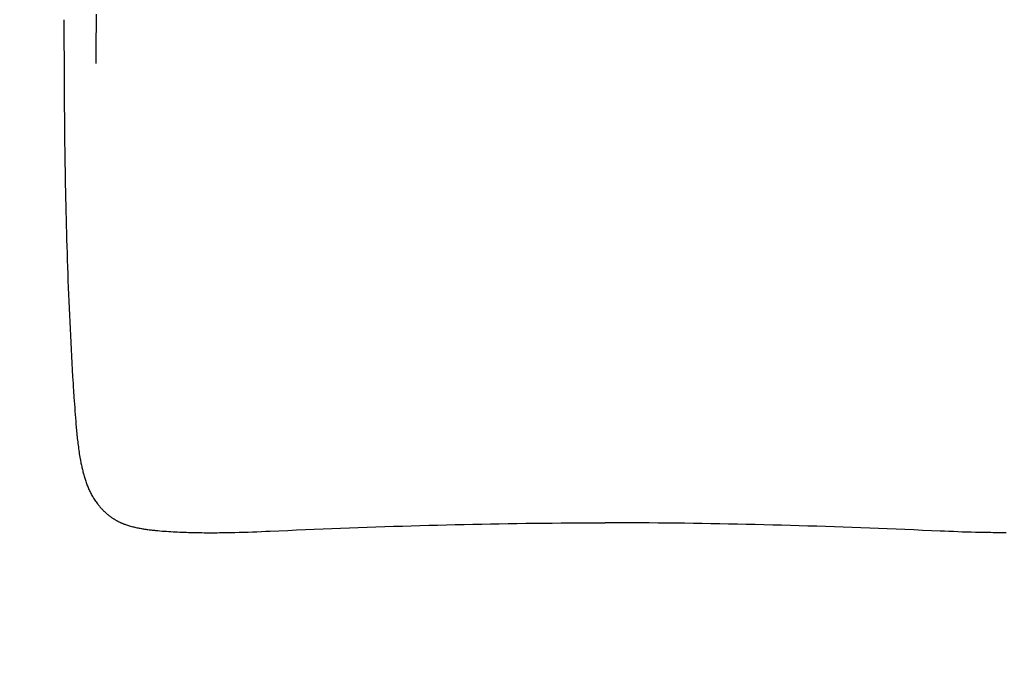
# Model space of a CAD drawing. Header units: millimetres. Extents: x -6792 to 22441, y -13430 to 4653.
# Tile 13 of 256: x -5652 to -5602, y -8002 to -7969. Entities that reach past the tile are written whole.
import ezdxf
from ezdxf import colors
from ezdxf.entities.mleader import LeaderData, LeaderLine
from ezdxf.math import Vec2, Vec3

# ---------------------------------------------------------------- set-up
doc = ezdxf.new("R2010")
doc.units = ezdxf.units.MM
doc.layers.add('_A_OPIS', color=253, linetype='Continuous', lineweight=9)
doc.layers.add('Wyposazenie Wew - Urzadzenia Sanitarne', color=6, linetype='Continuous')
doc.styles.get("Standard").update_dxf_attribs({"font": 'arial.ttf'})

# ---------------------------------------------------------------- blocks, each defined once
blk = doc.blocks.new('Umywalka KOŁO_bez barier')
at = {"linetype": 'Continuous'}
for points in [[(-25.878, -28.631), (-25.884, -29.257), (-25.891, -29.884), (-25.897, -30.511), (-25.902, -31.138)], [(-27.514, -28.919), (-27.514, -29.268), (-27.514, -29.617), (-27.514, -29.967), (-27.513, -30.316), (-27.512, -30.665), (-27.511, -31.014), (-27.51, -31.364), (-27.509, -31.713), (-27.507, -32.062), (-27.505, -32.412), (-27.503, -32.761), (-27.5, -33.11), (-27.497, -33.459), (-27.494, -33.809), (-27.491, -34.158), (-27.487, -34.507), (-27.483, -34.857), (-27.479, -35.206), (-27.474, -35.555), (-27.469, -35.904), (-27.463, -36.254), (-27.458, -36.603), (-27.452, -36.952), (-27.445, -37.301), (-27.438, -37.651), (-27.431, -38), (-27.423, -38.349), (-27.415, -38.698), (-27.407, -39.047), (-27.398, -39.397), (-27.389, -39.746), (-27.379, -40.095), (-27.368, -40.444), (-27.358, -40.793), (-27.346, -41.142), (-27.335, -41.491), (-27.323, -41.841), (-27.31, -42.19), (-27.297, -42.539), (-27.283, -42.888), (-27.269, -43.237), (-27.254, -43.586), (-27.238, -43.935), (-27.222, -44.284), (-27.206, -44.632), (-27.189, -44.981), (-27.171, -45.33), (-27.152, -45.679), (-27.133, -46.028), (-27.114, -46.377), (-27.093, -46.725), (-27.072, -47.074), (-27.061, -47.248), (-27.05, -47.423), (-27.039, -47.597), (-27.028, -47.771), (-27.005, -48.12), (-26.981, -48.468), (-26.969, -48.642), (-26.956, -48.817), (-26.944, -48.991), (-26.93, -49.165), (-26.917, -49.339), (-26.91, -49.426), (-26.903, -49.513), (-26.895, -49.6), (-26.888, -49.687), (-26.88, -49.774), (-26.872, -49.861), (-26.863, -49.948), (-26.855, -50.035), (-26.846, -50.122), (-26.836, -50.208), (-26.826, -50.295), (-26.816, -50.382), (-26.806, -50.469), (-26.795, -50.555), (-26.783, -50.642), (-26.772, -50.728), (-26.759, -50.815), (-26.746, -50.901), (-26.733, -50.988), (-26.719, -51.074), (-26.704, -51.16), (-26.689, -51.246), (-26.679, -51.301), (-26.669, -51.356), (-26.659, -51.411), (-26.648, -51.466), (-26.637, -51.521), (-26.625, -51.576), (-26.613, -51.631), (-26.601, -51.686), (-26.589, -51.74), (-26.576, -51.795), (-26.563, -51.849), (-26.549, -51.904), (-26.536, -51.958), (-26.521, -52.012), (-26.506, -52.066), (-26.491, -52.12), (-26.475, -52.174), (-26.459, -52.228), (-26.442, -52.281), (-26.425, -52.334), (-26.407, -52.388), (-26.388, -52.441), (-26.369, -52.493), (-26.35, -52.546), (-26.329, -52.598), (-26.308, -52.65), (-26.287, -52.702), (-26.264, -52.753), (-26.242, -52.804), (-26.218, -52.855), (-26.194, -52.906), (-26.169, -52.956), (-26.143, -53.006), (-26.117, -53.055), (-26.089, -53.105), (-26.062, -53.154), (-26.033, -53.202), (-26.004, -53.25), (-25.974, -53.298), (-25.943, -53.345), (-25.912, -53.391), (-25.88, -53.437), (-25.847, -53.483), (-25.813, -53.528), (-25.779, -53.573), (-25.762, -53.595), (-25.744, -53.617), (-25.726, -53.638), (-25.708, -53.66), (-25.69, -53.681), (-25.672, -53.703), (-25.654, -53.724), (-25.635, -53.745), (-25.616, -53.766), (-25.597, -53.786), (-25.578, -53.807), (-25.558, -53.827), (-25.539, -53.847), (-25.519, -53.867), (-25.499, -53.887), (-25.479, -53.906), (-25.459, -53.926), (-25.439, -53.945), (-25.418, -53.964), (-25.397, -53.983), (-25.376, -54.002), (-25.355, -54.02), (-25.334, -54.039), (-25.313, -54.057), (-25.291, -54.075), (-25.269, -54.092), (-25.248, -54.11), (-25.226, -54.127), (-25.203, -54.144), (-25.181, -54.161), (-25.158, -54.178), (-25.136, -54.195), (-25.113, -54.211), (-25.09, -54.227), (-25.067, -54.243), (-25.044, -54.258), (-25.02, -54.274), (-24.997, -54.289), (-24.973, -54.304), (-24.949, -54.319), (-24.925, -54.333), (-24.901, -54.348), (-24.877, -54.362), (-24.852, -54.375), (-24.828, -54.389), (-24.803, -54.402), (-24.778, -54.415), (-24.753, -54.428), (-24.728, -54.441), (-24.703, -54.453), (-24.678, -54.465), (-24.652, -54.477), (-24.627, -54.489), (-24.601, -54.5), (-24.575, -54.511), (-24.549, -54.522), (-24.524, -54.533), (-24.497, -54.543), (-24.471, -54.554), (-24.445, -54.563), (-24.419, -54.573), (-24.392, -54.583), (-24.339, -54.601), (-24.286, -54.619), (-24.233, -54.635), (-24.179, -54.651), (-24.125, -54.667), (-24.071, -54.681), (-24.017, -54.696), (-23.962, -54.709), (-23.908, -54.722), (-23.853, -54.734), (-23.798, -54.746), (-23.743, -54.757), (-23.688, -54.768), (-23.633, -54.779), (-23.578, -54.789), (-23.523, -54.798), (-23.467, -54.807), (-23.412, -54.816), (-23.357, -54.825), (-23.301, -54.833), (-23.246, -54.841), (-23.19, -54.848), (-23.135, -54.855), (-23.079, -54.862), (-23.023, -54.868), (-22.967, -54.875), (-22.912, -54.88), (-22.856, -54.886), (-22.744, -54.897), (-22.633, -54.907), (-22.521, -54.916), (-22.409, -54.924), (-22.297, -54.932), (-22.186, -54.939), (-22.074, -54.946), (-21.962, -54.952), (-21.85, -54.958), (-21.738, -54.964), (-21.626, -54.969), (-21.514, -54.974), (-21.402, -54.978), (-21.29, -54.982), (-21.178, -54.986), (-21.066, -54.989), (-20.954, -54.992), (-20.842, -54.994), (-20.729, -54.996), (-20.617, -54.998), (-20.505, -54.999), (-20.393, -55), (-20.281, -55.001), (-20.169, -55.002), (-20.057, -55.002), (-19.945, -55.002), (-19.833, -55.001), (-19.721, -55), (-19.608, -54.999), (-19.496, -54.998), (-19.384, -54.997), (-19.272, -54.995), (-19.048, -54.991), (-18.824, -54.986), (-18.6, -54.98), (-18.376, -54.973), (-18.152, -54.966), (-17.928, -54.958), (-17.704, -54.95), (-17.479, -54.941), (-17.255, -54.932), (-17.031, -54.923), (-16.584, -54.903), (-16.136, -54.883), (-15.688, -54.863), (-15.24, -54.844), (-14.792, -54.825), (-14.344, -54.806), (-13.896, -54.788), (-13.448, -54.771), (-12.999, -54.754), (-12.551, -54.737), (-12.103, -54.721), (-11.655, -54.706), (-11.207, -54.691), (-10.759, -54.676), (-10.311, -54.662), (-9.862, -54.649), (-9.414, -54.636), (-8.966, -54.624), (-8.518, -54.612), (-8.07, -54.601), (-7.621, -54.59), (-7.173, -54.58), (-6.725, -54.57), (-6.276, -54.561), (-5.828, -54.553), (-5.38, -54.545), (-4.931, -54.538), (-4.483, -54.531), (-4.035, -54.525), (-3.586, -54.52), (-3.138, -54.515), (-2.69, -54.511), (-2.241, -54.507), (-1.793, -54.504), (-1.345, -54.502), (-0.896, -54.501), (-0.448, -54.5), (0.001, -54.499), (0.002, -54.499)], [(20.395, -55), (20.282, -55.001), (20.17, -55.001), (20.058, -55.001), (19.946, -55.001), (19.834, -55.001), (19.722, -55), (19.61, -54.999), (19.498, -54.998), (19.386, -54.996), (19.274, -54.994), (19.049, -54.99), (18.825, -54.985), (18.601, -54.979), (18.377, -54.973), (18.153, -54.966), (17.929, -54.958), (17.705, -54.949), (17.481, -54.941), (17.257, -54.932), (17.033, -54.922), (16.585, -54.903), (16.137, -54.883), (15.689, -54.863), (15.241, -54.843), (14.793, -54.824), (14.345, -54.806), (13.897, -54.788), (13.449, -54.771), (13.001, -54.754), (12.553, -54.737), (12.105, -54.721), (11.657, -54.706), (11.208, -54.691), (10.76, -54.676), (10.312, -54.662), (9.864, -54.649), (9.416, -54.636), (8.967, -54.624), (8.519, -54.612), (8.071, -54.601), (7.623, -54.59), (7.174, -54.58), (6.726, -54.57), (6.278, -54.561), (5.829, -54.553), (5.381, -54.545), (4.933, -54.538), (4.484, -54.531), (4.036, -54.525), (3.588, -54.52), (3.139, -54.515), (2.691, -54.511), (2.243, -54.507), (1.794, -54.504), (1.346, -54.502), (0.897, -54.501), (0.449, -54.5), (0.001, -54.499)], [(0.001, -54.5), (0.002, -54.5)]]:
    blk.add_lwpolyline(points, dxfattribs=at)
blk = doc.blocks.new('_Dot')
at = {"color": 0, "linetype": 'ByBlock', "lineweight": -2}
blk.add_line((-0.5, 0), (-1, 0), dxfattribs=at)
at = {"color": 0, "linetype": 'ByBlock', "const_width": 0.5}
blk.add_lwpolyline([(-0.25, 0, 1), (0.25, 0, 1)], format="xyb", close=True, dxfattribs=at)

msp = doc.modelspace()

# ---------------------------------------------------------------- block references
at = {"layer": 'Wyposazenie Wew - Urzadzenia Sanitarne'}
msp.add_blockref('Umywalka KOŁO_bez barier', (-5622.09, -7940.47), dxfattribs=at)

# ---------------------------------------------------------------- leaders
at = {"layer": '_A_OPIS', "linetype": 'ByBlock'}
ml = msp.add_multileader_mtext('Standard', dxfattribs=at)
ml.set_content('COKOLIKI PRZYŚCIENNE O WYS. OK. 7-8 CM\\PZ PŁYTEK FORMATU 60X120CM CIĘTYCH\\PWZDŁUŻ NA 7-8 NP. OPTIMUM GRAND\\PCOLOURS GRAPHITE MAT FUGA 2 MM\\PO KOLORZE ZBLIŻONYM DO\\PPŁYTKI (GRAFIT)', color=256)
ml.set_leader_properties(color=256, linetype='ByLayer', lineweight=-1)
ml.set_arrow_properties(name='DOT')
ml.build(insert=Vec2(0, 0))
ml.multileader.update_dxf_attribs({"text_left_attachment_type": 6, "text_right_attachment_type": 5, "dogleg_length": 3, "arrow_head_size": 6})
ctx = ml.context
ctx.base_point, ctx.char_height, ctx.arrow_head_size, ctx.plane_origin, ctx.plane_x_axis, ctx.plane_y_axis = Vec3(-5565.753, -7773.837), 5, 6, Vec3(-5724.826, -8322.544), Vec3(-1, 0.00063), Vec3(-0.00063, -1)
ctx.left_attachment, ctx.right_attachment = 6, 5
notes = []
notes.append((ctx, [(0, (1, 1, 0), (-5724.518, -7828.12), (1, -0.00063), 5.014, [(0, [(-5724.458, -7738.784)], 0, [])])]))
ctx.mtext.insert, ctx.mtext.text_direction, ctx.mtext.rotation, ctx.mtext.line_spacing_factor, ctx.mtext.flow_direction = Vec3(-5717.466, -7767.272), Vec3(1, -0.00063), 6.282556, 1.2, 5
ml = msp.add_multileader_mtext('Standard', dxfattribs=at)
ml.set_content('COKOLIKI PRZYŚCIENNE O WYS. OK. 7-8 CM\\PZ PŁYTEK FORMATU 60X120CM CIĘTYCH\\PWZDŁUŻ NA 7-8 NP. OPTIMUM GRAND\\PCOLOURS GRAPHITE MAT FUGA 2 MM\\PO KOLORZE ZBLIŻONYM DO\\PPŁYTKI (GRAFIT)', color=256)
ml.set_leader_properties(color=256, linetype='ByLayer', lineweight=-1)
ml.set_arrow_properties(name='DOT')
ml.build(insert=Vec2(0, 0))
ml.multileader.update_dxf_attribs({"text_left_attachment_type": 6, "text_right_attachment_type": 5, "dogleg_length": 3, "arrow_head_size": 6})
ctx = ml.context
ctx.base_point, ctx.char_height, ctx.arrow_head_size, ctx.plane_origin, ctx.plane_x_axis, ctx.plane_y_axis = Vec3(-5380.76, -7980.558), 5, 6, Vec3(-4827.768, -7922.703), Vec3(-0.00063, -1), Vec3(1, -0.00063)
ctx.left_attachment, ctx.right_attachment = 6, 5
notes.append((ctx, [(1, (1, 1, 0), (-5380.757, -7975.544), (-0.00063, -1), 5.014, [(0, [(-5342.938, -7975.544)], 0, [])])]))
ctx.mtext.insert, ctx.mtext.text_direction, ctx.mtext.rotation, ctx.mtext.line_spacing_factor, ctx.mtext.flow_direction = Vec3(-5374.291, -7982.562), Vec3(-0.00063, -1), 4.711759, 1.2, 5
for ctx, leaders in notes:
    for number, flags, end, landing, length, lines in leaders:
        leader = LeaderData()
        leader.index, (leader.has_last_leader_line, leader.has_dogleg_vector, leader.attachment_direction) = number, flags
        leader.last_leader_point, leader.dogleg_vector, leader.dogleg_length = Vec3(end), Vec3(landing), length
        for number, points, colour, breaks in lines:
            line = LeaderLine()
            line.index, line.vertices, line.color, line.breaks = number, Vec3.list(points), colors.encode_raw_color(colour), breaks
            leader.lines.append(line)
        ctx.leaders.append(leader)

doc.saveas('drawing.dxf')
